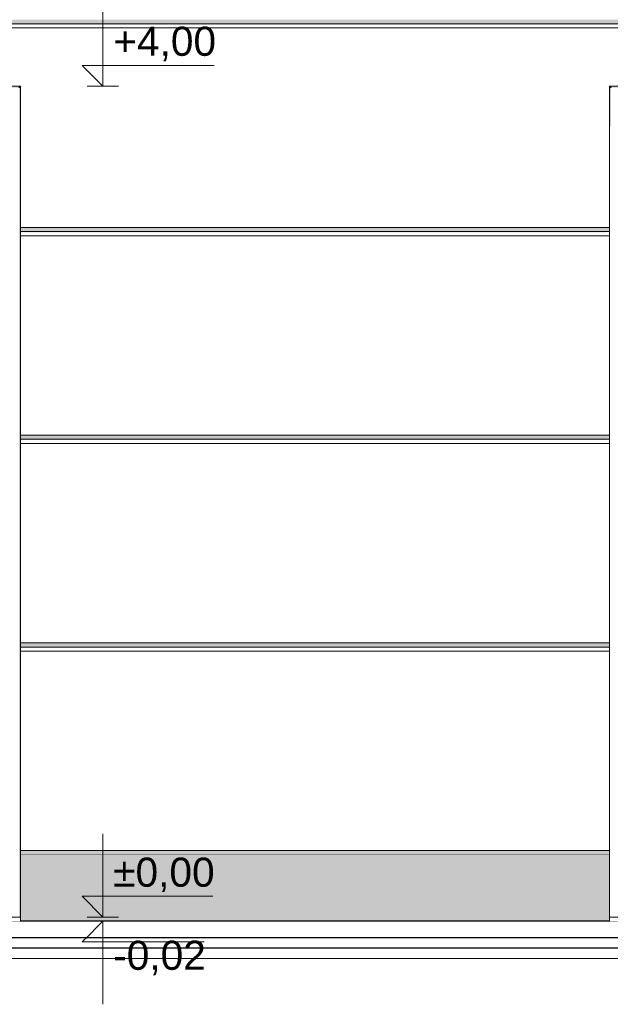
# Model space of a CAD drawing. Header units: millimetres. Extents: x 11 to 55443, y -2 to 19464.
# Tile 83 of 135: x 29950 to 32791, y 10434 to 15174. Entities that reach past the tile are written whole.
import ezdxf

# ---------------------------------------------------------------- set-up
doc = ezdxf.new("R2010")
doc.units = ezdxf.units.MM
doc.header["$MEASUREMENT"] = 0
doc.linetypes.add('Wipeout_Contour', pattern=[1000, 0, -1000])
for name, color, linetype in [('A_WYM_ZEWNETRZNE', 7, 'Continuous'), ('Nowe_A__SCIANY', 7, 'Continuous'), ('Nowe_A__STROPY', 7, 'Continuous'), ('Nowe_Drzwi Archicad', 7, 'Continuous')]:
    doc.layers.add(name, color=color, linetype=linetype)
for name, color, linetype, lineweight in [('A_WYM_ZEWNETRZNE_Nr_pióra__45', 7, 'Continuous', 15), ('A_WYM_ZEWNETRZNE_Nr_pióra__85', 7, 'Continuous', 13), ('A_WYPEŁNIENIA RYSUNKI_Nr_pióra__18', 9, 'Continuous', 13), ('Nowe_A__SCIANY_Nr_pióra__87', 7, 'Continuous', 13), ('Nowe_A__STROPY_Nr_pióra__1', 7, 'Continuous', 13), ('Nowe_A__STROPY_Nr_pióra__21', 7, 'Continuous', 25), ('Nowe_Drzwi Archicad_Nr_pióra__101', 252, 'Continuous', 5), ('Nowe_Drzwi Archicad_Nr_pióra__87', 7, 'Continuous', 13)]:
    doc.layers.add(name, color=color, linetype=linetype, lineweight=lineweight)
doc.styles.add('STYL_AUTOMATYCZNY_3', font='arial.ttf')

# ---------------------------------------------------------------- blocks, each defined once
blk = doc.blocks.new('ElemPrzekroju_1_1', base_point=(7287.1, 10854))
at = {"color": 254, "linetype": 'Wipeout_Contour', "lineweight": 0, "ltscale": 280465.378258}
blk.add_wipeout([(37410.5, 15174), (25593.8, 15174), (25593.8, 15166.3), (25596.1, 15166.3), (25596.1, 15154), (37407.5, 15154), (37407.5, 15166.3), (37410.5, 15166.3)], dxfattribs=at).dxf.layer = 'Nowe_A__SCIANY'
at = {"layer": 'Nowe_A__SCIANY', "linetype": 'Continuous', "lineweight": 0, "true_color": 0x000000}
blk.add_hatch(color=18, dxfattribs=at).paths.add_polyline_path([(37410.5, 15174), (25593.8, 15174), (25593.8, 15166.3), (25596.1, 15166.3), (25596.1, 15154), (37407.5, 15154), (37407.5, 15166.3), (37410.5, 15166.3)])
at = {"color": 254, "linetype": 'Wipeout_Contour', "lineweight": 0, "ltscale": 140194.243109}
blk.add_wipeout([(37407.5, 15154), (25596.1, 15154), (25596.1, 15134), (37407.5, 15134)], dxfattribs=at).dxf.layer = 'Nowe_A__SCIANY'
at = {"color": 254, "linetype": 'Wipeout_Contour', "lineweight": 0, "ltscale": 556223.597452}
blk.add_wipeout([(25593.8, 14174), (26703.8, 14174), (26703.8, 14854), (29953.8, 14854), (29953.8, 14174), (32787.1, 14174), (32787.1, 14854), (36037.1, 14854), (36037.1, 14174), (37410.5, 14174), (37410.5, 15086.3), (37407.5, 15086.3), (37407.5, 15134), (25596.1, 15134), (25596.1, 15086.3), (25593.8, 15086.3)], dxfattribs=at).dxf.layer = 'Nowe_A__SCIANY'
at = {"layer": 'Nowe_A__SCIANY', "linetype": 'Continuous', "lineweight": 0, "true_color": 0x000000}
blk.add_hatch(color=18, dxfattribs=at).paths.add_polyline_path([(25596.1, 15150.6), (37281.4, 15150.6), (37298, 15134), (37407.5, 15134), (37407.5, 15154), (25596.1, 15154)])
at = {"layer": 'Nowe_A__SCIANY_Nr_pióra__87', "color": 7, "linetype": 'Continuous', "lineweight": 13}
for p, q in [((25596.1, 15154), (37407.5, 15154)), ((25596.1, 15134), (37407.5, 15134))]:
    blk.add_line(p, q, dxfattribs=at)
at = {"color": 254, "linetype": 'Wipeout_Contour', "lineweight": 0, "ltscale": 137699.118234}
blk.add_wipeout([(32787.1, 14174), (29953.8, 14174), (29953.8, 14154), (32787.1, 14154)], dxfattribs=at).dxf.layer = 'Nowe_A__SCIANY'
at = {"layer": 'Nowe_A__SCIANY', "linetype": 'Continuous', "lineweight": 0, "true_color": 0x000000}
blk.add_hatch(color=18, dxfattribs=at).paths.add_polyline_path([(32787.1, 14174), (29953.8, 14174), (29953.8, 14154), (32787.1, 14154)])
at = {"color": 254, "linetype": 'Wipeout_Contour', "lineweight": 0, "ltscale": 137666.175432}
blk.add_wipeout([(32787.1, 14154), (29953.8, 14154), (29953.8, 14134), (32787.1, 14134)], dxfattribs=at).dxf.layer = 'Nowe_A__SCIANY'
at = {"layer": 'Nowe_A__SCIANY_Nr_pióra__87', "color": 7, "linetype": 'Continuous', "lineweight": 13}
blk.add_line((29953.8, 14174), (32787.1, 14174), dxfattribs=at)
at = {"color": 254, "linetype": 'Wipeout_Contour', "lineweight": 0, "ltscale": 136882.522133}
blk.add_wipeout([(32787.1, 14134), (29953.8, 14134), (29953.8, 13174), (32787.1, 13174)], dxfattribs=at).dxf.layer = 'Nowe_A__SCIANY'
at = {"layer": 'Nowe_A__SCIANY', "linetype": 'Continuous', "lineweight": 0, "true_color": 0x000000}
blk.add_hatch(color=18, dxfattribs=at).paths.add_polyline_path([(29953.8, 14150.6), (32770.6, 14150.6), (32787.1, 14154), (29953.8, 14154)])
at = {"layer": 'Nowe_A__SCIANY_Nr_pióra__87', "color": 7, "linetype": 'Continuous', "lineweight": 13}
for p, q in [((29953.8, 14154), (32787.1, 14154)), ((29953.8, 14134), (32787.1, 14134))]:
    blk.add_line(p, q, dxfattribs=at)
at = {"color": 254, "linetype": 'Wipeout_Contour', "lineweight": 0, "ltscale": 136099.852245}
blk.add_wipeout([(32787.1, 13174), (29953.8, 13174), (29953.8, 13154), (32787.1, 13154)], dxfattribs=at).dxf.layer = 'Nowe_A__SCIANY'
at = {"layer": 'Nowe_A__SCIANY', "linetype": 'Continuous', "lineweight": 0, "true_color": 0x000000}
blk.add_hatch(color=18, dxfattribs=at).paths.add_polyline_path([(32787.1, 13174), (29953.8, 13174), (29953.8, 13154), (32787.1, 13154)])
at = {"color": 254, "linetype": 'Wipeout_Contour', "lineweight": 0, "ltscale": 136068.875248}
blk.add_wipeout([(32787.1, 13154), (29953.8, 13154), (29953.8, 13134), (32787.1, 13134)], dxfattribs=at).dxf.layer = 'Nowe_A__SCIANY'
at = {"layer": 'Nowe_A__SCIANY_Nr_pióra__87', "color": 7, "linetype": 'Continuous', "lineweight": 13}
blk.add_line((29953.8, 13174), (32787.1, 13174), dxfattribs=at)
at = {"color": 254, "linetype": 'Wipeout_Contour', "lineweight": 0, "ltscale": 135334.210575}
blk.add_wipeout([(32787.1, 13134), (29953.8, 13134), (29953.8, 12174), (32787.1, 12174)], dxfattribs=at).dxf.layer = 'Nowe_A__SCIANY'
at = {"layer": 'Nowe_A__SCIANY', "linetype": 'Continuous', "lineweight": 0, "true_color": 0x000000}
blk.add_hatch(color=18, dxfattribs=at).paths.add_polyline_path([(29953.8, 13150.6), (32770.6, 13150.6), (32787.1, 13154), (29953.8, 13154)])
at = {"layer": 'Nowe_A__SCIANY_Nr_pióra__87', "color": 7, "linetype": 'Continuous', "lineweight": 13}
for p, q in [((29953.8, 13154), (32787.1, 13154)), ((29953.8, 13134), (32787.1, 13134))]:
    blk.add_line(p, q, dxfattribs=at)
at = {"color": 254, "linetype": 'Wipeout_Contour', "lineweight": 0, "ltscale": 134600.562097}
blk.add_wipeout([(32787.1, 12174), (29953.8, 12174), (29953.8, 12154), (32787.1, 12154)], dxfattribs=at).dxf.layer = 'Nowe_A__SCIANY'
at = {"layer": 'Nowe_A__SCIANY', "linetype": 'Continuous', "lineweight": 0, "true_color": 0x000000}
blk.add_hatch(color=18, dxfattribs=at).paths.add_polyline_path([(32787.1, 12174), (29953.8, 12174), (29953.8, 12154), (32787.1, 12154)])
at = {"color": 254, "linetype": 'Wipeout_Contour', "lineweight": 0, "ltscale": 134571.619489}
blk.add_wipeout([(32787.1, 12154), (29953.8, 12154), (29953.8, 12134), (32787.1, 12134)], dxfattribs=at).dxf.layer = 'Nowe_A__SCIANY'
at = {"layer": 'Nowe_A__SCIANY_Nr_pióra__87', "color": 7, "linetype": 'Continuous', "lineweight": 13}
blk.add_line((29953.8, 12174), (32787.1, 12174), dxfattribs=at)
at = {"color": 254, "linetype": 'Wipeout_Contour', "lineweight": 0, "ltscale": 133887.606197}
blk.add_wipeout([(32787.1, 12134), (29953.8, 12134), (29953.8, 11174), (32787.1, 11174)], dxfattribs=at).dxf.layer = 'Nowe_A__SCIANY'
at = {"layer": 'Nowe_A__SCIANY', "linetype": 'Continuous', "lineweight": 0, "true_color": 0x000000}
blk.add_hatch(color=18, dxfattribs=at).paths.add_polyline_path([(29953.8, 12150.6), (32770.6, 12150.6), (32787.1, 12154), (29953.8, 12154)])
at = {"layer": 'Nowe_A__SCIANY_Nr_pióra__87', "color": 7, "linetype": 'Continuous', "lineweight": 13}
for p, q in [((29953.8, 12154), (32787.1, 12154)), ((29953.8, 12134), (32787.1, 12134))]:
    blk.add_line(p, q, dxfattribs=at)
at = {"color": 254, "linetype": 'Wipeout_Contour', "lineweight": 0, "ltscale": 133204.640996}
blk.add_wipeout([(32787.1, 11174), (29953.8, 11174), (29953.8, 11154), (32787.1, 11154)], dxfattribs=at).dxf.layer = 'Nowe_A__SCIANY'
at = {"layer": 'Nowe_A__SCIANY', "linetype": 'Continuous', "lineweight": 0, "true_color": 0x000000}
blk.add_hatch(color=18, dxfattribs=at).paths.add_polyline_path([(32787.1, 11174), (29953.8, 11174), (29953.8, 11154), (32787.1, 11154)])
at = {"layer": 'Nowe_A__SCIANY_Nr_pióra__87', "color": 7, "linetype": 'Continuous', "lineweight": 13}
for p, q in [((29953.8, 11174), (32787.1, 11174)), ((29953.8, 11154), (32787.1, 11154))]:
    blk.add_line(p, q, dxfattribs=at)
blk = doc.blocks.new('ElemPrzekroju_4_1', base_point=(7287.1, 10854))
at = {"color": 254, "linetype": 'Wipeout_Contour', "lineweight": 0, "ltscale": 130571.419975}
blk.add_wipeout([(29953.8, 10854), (29953.8, 14854), (29946.3, 14846.5), (29946.3, 10854)], dxfattribs=at).dxf.layer = 'Nowe_Drzwi Archicad'
at = {"layer": 'Nowe_Drzwi Archicad', "linetype": 'Continuous', "lineweight": 0, "true_color": 0x000000}
blk.add_hatch(color=18, dxfattribs=at).paths.add_polyline_path([(29953.8, 10854), (29953.8, 14854), (29946.3, 14846.5), (29946.3, 10854)])
at = {"layer": 'Nowe_Drzwi Archicad_Nr_pióra__87', "color": 7, "linetype": 'Continuous', "lineweight": 13}
for p, q in [((29953.8, 14154), (29953.8, 14174)), ((29953.8, 14154), (29953.8, 14134)), ((29953.8, 14134), (29953.8, 13174)), ((29953.8, 13154), (29953.8, 13174)), ((29953.8, 13154), (29953.8, 13134)), ((29953.8, 13134), (29953.8, 12174)), ((29953.8, 12154), (29953.8, 12174)), ((29953.8, 12154), (29953.8, 12134)), ((29953.8, 12134), (29953.8, 11174)), ((29953.8, 11154), (29953.8, 11174))]:
    blk.add_line(p, q, dxfattribs=at)
at = {"color": 254, "linetype": 'Wipeout_Contour', "lineweight": 0, "ltscale": 127976.141064}
blk.add_wipeout([(29953.8, 14854), (26703.8, 14854), (26711.3, 14846.5), (29946.3, 14846.5)], dxfattribs=at).dxf.layer = 'Nowe_Drzwi Archicad'
at = {"layer": 'Nowe_Drzwi Archicad', "linetype": 'Continuous', "lineweight": 0, "true_color": 0x000000}
blk.add_hatch(color=18, dxfattribs=at).paths.add_polyline_path([(29953.8, 14854), (26703.8, 14854), (26711.3, 14846.5), (29946.3, 14846.5)])
at = {"layer": 'Nowe_Drzwi Archicad_Nr_pióra__101', "color": 252, "linetype": 'Continuous', "lineweight": 5}
blk.add_line((29953.8, 14854), (29946.3, 14846.5), dxfattribs=at)
at = {"layer": 'Nowe_Drzwi Archicad_Nr_pióra__87', "color": 7, "linetype": 'Continuous', "lineweight": 13}
for p, q in [((26703.8, 14854), (29953.8, 14854)), ((29953.8, 14854), (29953.8, 14174))]:
    blk.add_line(p, q, dxfattribs=at)
blk = doc.blocks.new('ElemPrzekroju_5_1', base_point=(7287.1, 10854))
at = {"color": 254, "linetype": 'Wipeout_Contour', "lineweight": 0, "ltscale": 149940.688566}
blk.add_wipeout([(36037.1, 14854), (32787.1, 14854), (32794.6, 14846.5), (36029.6, 14846.5)], dxfattribs=at).dxf.layer = 'Nowe_Drzwi Archicad'
at = {"layer": 'Nowe_Drzwi Archicad', "linetype": 'Continuous', "lineweight": 0, "true_color": 0x000000}
blk.add_hatch(color=18, dxfattribs=at).paths.add_polyline_path([(36037.1, 14854), (32787.1, 14854), (32794.6, 14846.5), (36029.6, 14846.5)])
at = {"color": 254, "linetype": 'Wipeout_Contour', "lineweight": 0, "ltscale": 141074.810605}
blk.add_wipeout([(32787.1, 14854), (32787.1, 10854), (32794.6, 10854), (32794.6, 14846.5)], dxfattribs=at).dxf.layer = 'Nowe_Drzwi Archicad'
at = {"layer": 'Nowe_Drzwi Archicad', "linetype": 'Continuous', "lineweight": 0, "true_color": 0x000000}
blk.add_hatch(color=18, dxfattribs=at).paths.add_polyline_path([(32787.1, 14854), (32787.1, 14670.1), (32794.6, 14652.5), (32794.6, 14846.5)])
at = {"layer": 'Nowe_Drzwi Archicad_Nr_pióra__101', "color": 252, "linetype": 'Continuous', "lineweight": 5}
blk.add_line((32787.1, 14854), (32794.6, 14846.5), dxfattribs=at)
at = {"layer": 'Nowe_Drzwi Archicad_Nr_pióra__87', "color": 7, "linetype": 'Continuous', "lineweight": 13}
for p, q in [((32787.1, 14854), (36037.1, 14854)), ((32787.1, 14174), (32787.1, 14854)), ((32787.1, 14154), (32787.1, 14174)), ((32787.1, 14154), (32787.1, 14134)), ((32787.1, 14134), (32787.1, 13174)), ((32787.1, 13154), (32787.1, 13174)), ((32787.1, 13154), (32787.1, 13134)), ((32787.1, 13134), (32787.1, 12174)), ((32787.1, 12154), (32787.1, 12174)), ((32787.1, 12154), (32787.1, 12134)), ((32787.1, 12134), (32787.1, 11174)), ((32787.1, 11154), (32787.1, 11174))]:
    blk.add_line(p, q, dxfattribs=at)
blk = doc.blocks.new('ElemPrzekroju_14_1', base_point=(7287.1, 10854))
at = {"color": 254, "linetype": 'Wipeout_Contour', "lineweight": 0, "ltscale": 132979.217999}
blk.add_wipeout([(32787.1, 11154), (29953.8, 11154), (29953.8, 10834), (32787.1, 10834)], dxfattribs=at).dxf.layer = 'Nowe_A__SCIANY'
at = {"layer": 'Nowe_A__SCIANY', "linetype": 'Continuous', "lineweight": 0, "true_color": 0x000000}
blk.add_hatch(color=18, dxfattribs=at).paths.add_polyline_path([(29953.8, 11154), (29953.8, 11070.6), (32714, 11070.6), (32734, 11078.9), (32787.1, 11154)])
at = {"layer": 'Nowe_A__SCIANY_Nr_pióra__87', "color": 7, "linetype": 'Continuous', "lineweight": 13}
for p, q in [((29953.8, 10854), (29953.8, 11154)), ((32787.1, 10854), (32787.1, 11154))]:
    blk.add_line(p, q, dxfattribs=at)
blk = doc.blocks.new('ElemPrzekroju_27_1', base_point=(7287.1, 10854))
at = {"color": 254, "linetype": 'Wipeout_Contour', "lineweight": 0, "ltscale": 122838.887801}
blk.add_wipeout([(49533.6, 10754), (429.8, 10754), (429.8, 10704), (49533.6, 10704)], dxfattribs=at).dxf.layer = 'Nowe_A__STROPY'
at = {"color": 254, "linetype": 'Wipeout_Contour', "lineweight": 0, "ltscale": 122996.403299}
blk.add_wipeout([(49533.6, 10834), (429.8, 10834), (429.8, 10754), (49533.6, 10754)], dxfattribs=at).dxf.layer = 'Nowe_A__STROPY'
at = {"color": 254, "linetype": 'Wipeout_Contour', "lineweight": 0, "ltscale": 122717.845394}
blk.add_wipeout([(429.8, 10654), (49533.6, 10654), (49533.6, 10704), (429.8, 10704)], dxfattribs=at).dxf.layer = 'Nowe_A__STROPY'
at = {"layer": 'Nowe_A__STROPY_Nr_pióra__1', "color": 7, "linetype": 'Continuous', "lineweight": 13}
blk.add_line((49533.6, 10654), (429.8, 10654), dxfattribs=at)
at = {"layer": 'Nowe_A__STROPY_Nr_pióra__21', "color": 7, "linetype": 'Continuous', "lineweight": 25}
for p, q in [((49533.6, 10834), (429.8, 10834)), ((49533.6, 10754), (429.8, 10754)), ((49533.6, 10704), (429.8, 10704))]:
    blk.add_line(p, q, dxfattribs=at)
blk = doc.blocks.new('ElemPrzekroju_32_1', base_point=(7287.1, 10854))
at = {"color": 254, "linetype": 'Wipeout_Contour', "lineweight": 0, "ltscale": 121355.782522}
blk.add_wipeout([(26703.8, 10854), (26703.8, 10834), (29953.8, 10834), (29953.8, 10854)], dxfattribs=at).dxf.layer = 'Nowe_A__SCIANY'
at = {"layer": 'Nowe_A__SCIANY_Nr_pióra__87', "color": 7, "linetype": 'Continuous', "lineweight": 13}
for p, q in [((29953.8, 10854), (26703.8, 10854)), ((26703.8, 10834), (26703.8, 10854)), ((29953.8, 10834), (29953.8, 10854))]:
    blk.add_line(p, q, dxfattribs=at)
blk = doc.blocks.new('ElemPrzekroju_33_1', base_point=(7287.1, 10854))
at = {"color": 254, "linetype": 'Wipeout_Contour', "lineweight": 0, "ltscale": 144334.420151}
blk.add_wipeout([(32787.1, 10854), (32787.1, 10834), (36037.1, 10834), (36037.1, 10854)], dxfattribs=at).dxf.layer = 'Nowe_A__SCIANY'
at = {"layer": 'Nowe_A__SCIANY_Nr_pióra__87', "color": 7, "linetype": 'Continuous', "lineweight": 13}
for p, q in [((36037.1, 10854), (32787.1, 10854)), ((32787.1, 10834), (32787.1, 10854)), ((36037.1, 10834), (36037.1, 10854))]:
    blk.add_line(p, q, dxfattribs=at)
blk = doc.blocks.new('Wymiary_6_1', base_point=(30349.8, 10834))
at = {"layer": 'A_WYM_ZEWNETRZNE_Nr_pióra__45', "color": 7, "linetype": 'Continuous', "lineweight": 15}
for p, q in [((30349.8, 14854), (30349.8, 15254)), ((30349.8, 14854), (30249.8, 14954)), ((30249.8, 14954), (30349.8, 14954)), ((30349.8, 14954), (30885.6, 14954)), ((30349.8, 10854), (30349.8, 11254)), ((30349.8, 10854), (30249.8, 10954)), ((30249.8, 10954), (30349.8, 10954)), ((30349.8, 10954), (30878.9, 10954)), ((30349.8, 10834), (30249.8, 10734)), ((30349.8, 10834), (30349.8, 10434)), ((30249.8, 10734), (30349.8, 10734)), ((30349.8, 10734), (30837.4, 10734))]:
    blk.add_line(p, q, dxfattribs=at)
at = {"layer": 'A_WYM_ZEWNETRZNE_Nr_pióra__85', "color": 7, "linetype": 'Continuous', "lineweight": 13}
for p, q in [((30349.8, 14854), (30274.8, 14854)), ((30349.8, 14854), (30424.8, 14854)), ((30349.8, 10854), (30274.8, 10854)), ((30349.8, 10834), (30274.8, 10834)), ((30349.8, 10854), (30424.8, 10854)), ((30349.8, 10834), (30424.8, 10834))]:
    blk.add_line(p, q, dxfattribs=at)
at = {"layer": 'A_WYM_ZEWNETRZNE_Nr_pióra__85', "color": 7, "lineweight": 13, "char_height": 140, "attachment_point": 7, "style": 'STYL_AUTOMATYCZNY_3'}
for s, insert in [('\\A1;{\\pql;\\fArial|b0|i0|c238|p0;\\W1.000000;+4,00}', (30399.8, 14974)), ('\\A1;{\\pql;\\fArial|b0|i0|c238|p0;\\W1.000000;±0,00}', (30399.8, 10974)), ('\\A1;{\\pql;\\fArial|b0|i0|c238|p0;\\W1.000000;-0,02}', (30399.8, 10574))]:
    blk.add_mtext(s, dxfattribs=dict(at, insert=insert))

msp = doc.modelspace()

# ---------------------------------------------------------------- block references
at = {"layer": 'Nowe_A__SCIANY', "lineweight": 0}
msp.add_blockref('ElemPrzekroju_1_1', (7287.1, 10854), dxfattribs=at)

# ---------------------------------------------------------------- next in the draw order: block references
at = {"layer": 'Nowe_Drzwi Archicad', "lineweight": 0}
for name in ['ElemPrzekroju_4_1', 'ElemPrzekroju_5_1']:
    msp.add_blockref(name, (7287.1, 10854), dxfattribs=at)

# ---------------------------------------------------------------- next in the draw order: block references
at = {"layer": 'Nowe_A__SCIANY', "lineweight": 0}
msp.add_blockref('ElemPrzekroju_14_1', (7287.1, 10854), dxfattribs=at)

# ---------------------------------------------------------------- next in the draw order: block references
at = {"layer": 'Nowe_A__STROPY', "lineweight": 0}
msp.add_blockref('ElemPrzekroju_27_1', (7287.1, 10854), dxfattribs=at)

# ---------------------------------------------------------------- next in the draw order: block references
at = {"layer": 'A_WYM_ZEWNETRZNE', "color": 7, "linetype": 'Continuous', "lineweight": 13}
msp.add_blockref('Wymiary_6_1', (30349.8, 10834), dxfattribs=at)
at = {"layer": 'Nowe_A__SCIANY', "lineweight": 0}
for name in ['ElemPrzekroju_32_1', 'ElemPrzekroju_33_1']:
    msp.add_blockref(name, (7287.1, 10854), dxfattribs=at)

# ---------------------------------------------------------------- next in the draw order: hatches: boundary and pattern name
at = {"layer": 'A_WYPEŁNIENIA RYSUNKI_Nr_pióra__18', "linetype": 'Continuous', "lineweight": 13}
h = msp.add_hatch(dxfattribs=at)
h.set_pattern_fill('Tynk_akrylowy_na_siatce__7B', color=9, style=0, pattern_type=2)
h.set_pattern_definition([(0, (7287.15, 10853.983), (0, 25.980762), [0, -15]), (0, (7294.65, 10866.974), (0, 25.980762), [0, -15])])
h.paths.add_polyline_path([(32787.1, 11154), (32757.1, 11111.6), (32737.1, 11103.3), (29953.8, 11103.3), (29953.8, 10834), (32787.1, 10834), (32787.1, 10854)])

doc.saveas('drawing.dxf')
